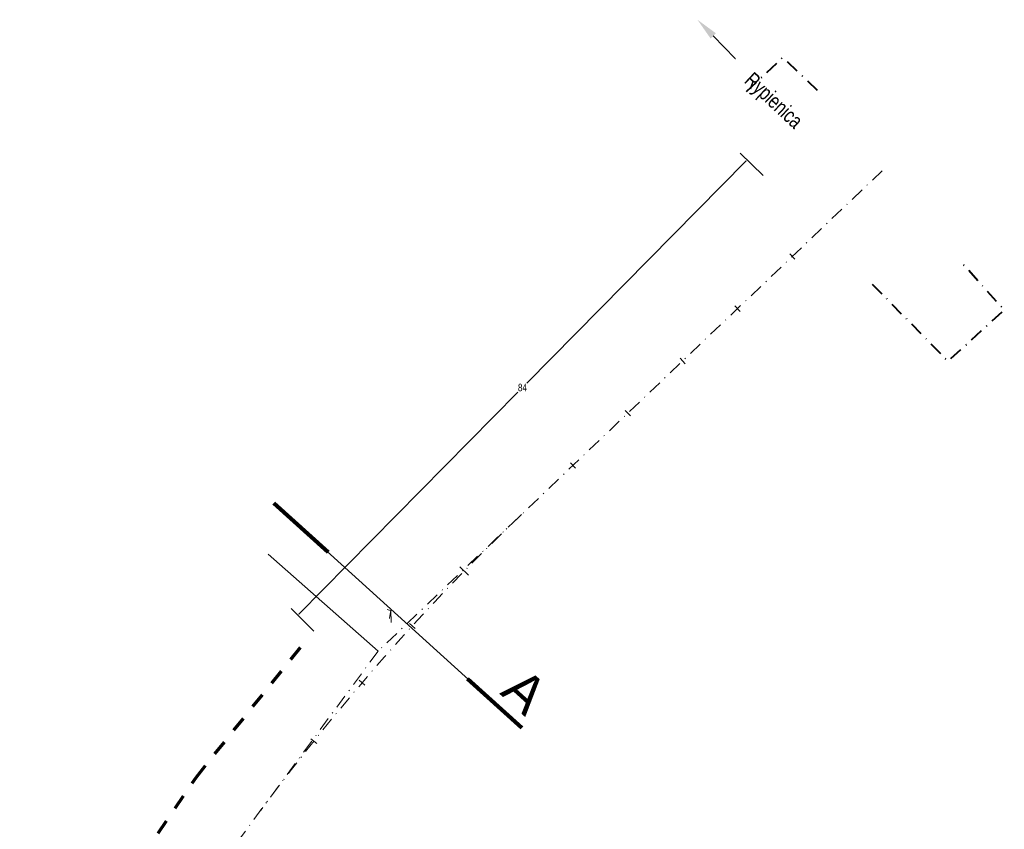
# Model space of a CAD drawing. Header units: metres. Extents: x 6593984 to 6594180, y 5883628 to 5883927.
# Tile 13 of 13: x 6594050 to 6594180, y 5883820 to 5883927. Entities that reach past the tile are written whole.
import ezdxf
from ezdxf import colors
from ezdxf.entities.mleader import LeaderData, LeaderLine
from ezdxf.enums import TextEntityAlignment as Align
from ezdxf.math import Vec2, Vec3

# ---------------------------------------------------------------- set-up
doc = ezdxf.new("R2010")
doc.units = ezdxf.units.M
doc.header["$MEASUREMENT"] = 0
for name, pattern in [('1_PRGP01', [3.5, 2, -0.57, 0.18, -0.75]), ('DGN Style 4', [3.592127, 1.794941, -0.897471, 0.002244, -0.897471]), ('K2_P2', [8, 2, -2, 2, -2])]:
    doc.linetypes.add(name, pattern=pattern)
doc.layers.get('Defpoints').update_dxf_attribs({"linetype": 'CONTINUOUS'})
for name, color, linetype, lineweight in [('1', 7, 'CONTINUOUS', 0), ('D_ZRID_OGRANICZONE_KORZ', 6, 'DGN Style 4', 40), ('ist kryty kanał', 22, 'K2_P2', 70), ('Level 2', 7, 'CONTINUOUS', 0), ('Proj', 1, 'CONTINUOUS', 50), ('proj dno kanalu W5', 6, 'CONTINUOUS', 60), ('skarpa z profili', 14, 'CONTINUOUS', 20)]:
    doc.layers.add(name, color=color, linetype=linetype, lineweight=lineweight)
doc.layers.add('no print', color=250, linetype='CONTINUOUS', lineweight=25, plot=False)
doc.styles.get("Standard").update_dxf_attribs({"font": 'arial.ttf', "width": 0.75})
doc.styles.add('Style-Arial', font='arial.ttf')
doc.dimstyles.get("Standard").update_dxf_attribs({"dimtxt": 1, "dimasz": 1, "dimexe": 1, "dimexo": 1, "dimgap": 1, "dimtad": 1, "dimtxsty": 'Standard', "dimcen": 2.5, "dimadec": 0, "dimazin": 0, "dimtfac": 1, "dimtmove": 0, "dimatfit": 3, "dimfxl": 1, "dimarcsym": 0})

# ---------------------------------------------------------------- blocks, each defined once
blk = doc.blocks.new('*D418')
at = {"layer": 'Defpoints', "color": 0}
for p in [(6594146.28, 5883908.82), (6594148.44, 5883906.69), (6594089.12, 5883846.54)]:
    blk.add_point(p, dxfattribs=at)
at = {"layer": 'no print', "color": 0, "linetype": 'Continuous', "lineweight": -2}
for p, q in [((6594148.39, 5883906.73), (6594145.39, 5883909.69)), ((6594146.15, 5883908.69), (6594117.21, 5883879.34)), ((6594087.09, 5883848.8), (6594116.03, 5883878.14)), ((6594089.08, 5883846.58), (6594086.07, 5883849.55))]:
    blk.add_line(p, q, dxfattribs=at)
at = {"layer": 'no print', "color": 0}
for points in [[(6594146.17, 5883908.67), (6594146.13, 5883908.71), (6594146.28, 5883908.82)], [(6594087.07, 5883848.82), (6594087.11, 5883848.78), (6594086.96, 5883848.67)]]:
    blk.add_solid(points, dxfattribs=at)
at = {"layer": 'no print', "color": 0, "lineweight": -3, "insert": (6594116.62, 5883878.74), "char_height": 1, "attachment_point": 5}
blk.add_mtext('\\A1;84', dxfattribs=at)

msp = doc.modelspace()

# ---------------------------------------------------------------- linework, layer by layer
at = {"layer": '1', "color": 7, "linetype": 'DGN Style 4', "lineweight": 0}
for p, q in [((6594164.135, 5883907.377), (6594097.561, 5883843.932)), ((6594097.561, 5883843.932), (6594050.246, 5883779.774))]:
    msp.add_line(p, q, dxfattribs=at)
at = {"layer": '1', "color": 7, "linetype": 'Continuous', "lineweight": 0, "flags": 128}
for points in [[(6594152.599, 5883895.692), (6594151.909, 5883896.416)], [(6594145.36, 5883888.793), (6594144.67, 5883889.517)], [(6594138.121, 5883881.894), (6594137.431, 5883882.618)], [(6594130.882, 5883874.995), (6594130.192, 5883875.719)], [(6594123.643, 5883868.097), (6594122.953, 5883868.82)], [(6594097.561, 5883843.932), (6594097.561, 5883843.932), (6594083.047, 5883856.724)], [(6594102.45, 5883846.923), (6594101.712, 5883847.598)], [(6594095.837, 5883839.445), (6594095.077, 5883840.094)], [(6594089.477, 5883831.75), (6594088.695, 5883832.374)]]:
    msp.add_lwpolyline(points, dxfattribs=at)
at = {"layer": '1', "color": 7, "linetype": 'Continuous', "lineweight": 13, "flags": 128}
msp.add_lwpolyline([(6594109.523, 5883853.967), (6594108.379, 5883855.085)], dxfattribs=at)
at = {"layer": '1', "color": 7, "linetype": 'DGN Style 4', "lineweight": 0}
msp.add_arc((6594323.473, 5883644.812), 300, 133.62155, 143.59211, dxfattribs=at)
at = {"layer": 'D_ZRID_OGRANICZONE_KORZ', "flags": 128}
for points in [[(6594146.21, 5883917.82), (6594150.985, 5883922.34), (6594155.817, 5883917.779)], [(6594162.799, 5883892.402), (6594172.811, 5883882.237), (6594180.249, 5883888.998), (6594174.534, 5883895.298)]]:
    msp.add_lwpolyline(points, dxfattribs=at)
at = {"layer": 'ist kryty kanał'}
msp.add_lwpolyline([(6594050.989, 5883793.673), (6594064.01, 5883813.275), (6594073.525, 5883827.26), (6594088.42, 5883845.79)], dxfattribs=at)
at = {"layer": 'proj dno kanalu W5', "color": 1, "linetype": '1_PRGP01', "lineweight": 100, "ltscale": 5}
for p, q in [((6594083.804, 5883863.488), (6594090.977, 5883857.025)), ((6594109.354, 5883840.275), (6594116.527, 5883833.812))]:
    msp.add_line(p, q, dxfattribs=at)
at = {"layer": 'skarpa z profili'}
for p, q in [((6594083.804, 5883863.488), (6594116.527, 5883833.812)), ((6594098.746, 5883849.428), (6594099.193, 5883849.288)), ((6594099.073, 5883848.234), (6594099.229, 5883849.328)), ((6594099.284, 5883847.7), (6594099.264, 5883849.366))]:
    msp.add_line(p, q, dxfattribs=at)

# ---------------------------------------------------------------- texts
at = {"layer": 'Level 2', "color": 1, "lineweight": 0, "style": 'Style-Arial'}
msp.add_text('A', height=5, rotation=317.97987, dxfattribs=at).set_placement((6594118.675, 5883837.075), align=Align.MIDDLE_RIGHT)
at = {"layer": 'Proj', "linetype": 'Continuous', "insert": (6594147.158, 5883920.55), "char_height": 2, "width": 4.43784, "attachment_point": 1, "rotation": 316.90665}
msp.add_mtext('{\\C0;Rypienica}', dxfattribs=at)

# ---------------------------------------------------------------- dimensions: what is measured, and where the dimension line sits
at = {"layer": 'no print', "linetype": 'Continuous', "lineweight": -3}
dim = msp.add_aligned_dim(p1=(6594089.12, 5883846.54), p2=(6594148.436, 5883906.687), distance=3.033, dimstyle='Standard', override={"dimasz": 0.18, "dimexe": 1.25, "dimexo": 0.0625, "dimgap": 0.09, "dimtad": 0, "dimtih": 1, "dimtoh": 1, "dimdec": 0, "dimzin": 0, "dimdsep": 46, "dimtxsty": 'Standard', "dimcen": 0.09, "dimtdec": 4, "dimtofl": 0, "dimtolj": 1, "dimtzin": 0}, dxfattribs=at)
dim.commit()
dim.dimension.update_dxf_attribs({"geometry": '*D418', "text_midpoint": (6594116.619, 5883878.743)})

# ---------------------------------------------------------------- leaders
at = {"layer": 'Proj', "color": 0}
ml = msp.add_multileader_mtext('Standard', dxfattribs=at)
ml.set_content('')
ml.set_leader_properties(linetype='CONTINUOUS')
ml.build(insert=Vec2(0, 0))
ml.multileader.update_dxf_attribs({"text_right_attachment_type": 6, "dogleg_length": 0.0325, "arrow_head_size": 3})
ctx = ml.context
ctx.base_point, ctx.char_height, ctx.arrow_head_size, ctx.landing_gap_size, ctx.plane_origin = Vec3(6594144.756, 5883922.205), 0.18, 3, 0.09, Vec3(6594139.728, 5883927.314)
ctx.right_attachment = 6
notes = []
notes.append((ctx, [(0, (1, 1, 0), (6594144.724, 5883922.205), (1, 0), 0.0325, [(0, [(6594139.728, 5883927.314)], 0, [])])]))
ctx.mtext.insert, ctx.mtext.flow_direction = Vec3(6594144.846, 5883922.205), 5
for ctx, leaders in notes:
    for number, flags, end, landing, length, lines in leaders:
        leader = LeaderData()
        leader.index, (leader.has_last_leader_line, leader.has_dogleg_vector, leader.attachment_direction) = number, flags
        leader.last_leader_point, leader.dogleg_vector, leader.dogleg_length = Vec3(end), Vec3(landing), length
        for number, points, colour, breaks in lines:
            line = LeaderLine()
            line.index, line.vertices, line.color, line.breaks = number, Vec3.list(points), colors.encode_raw_color(colour), breaks
            leader.lines.append(line)
        ctx.leaders.append(leader)

doc.saveas('drawing.dxf')
